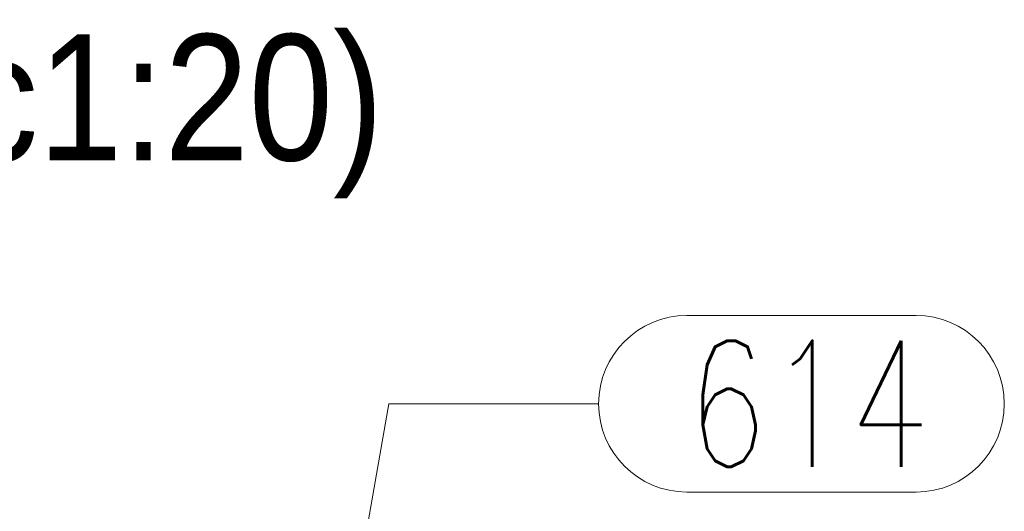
# Model space of a CAD drawing. Header units: millimetres. Extents: x -845 to -83, y 8759 to 9255.
# Tile 65 of 119: x -599 to -575, y 9008 to 9019. Entities that reach past the tile are written whole.
import ezdxf

# ---------------------------------------------------------------- set-up
doc = ezdxf.new("R2010")
doc.units = ezdxf.units.MM
doc.header["$LTSCALE"] = 10
doc.layers.add('PS_Pos', color=1, linetype='Continuous', lineweight=15)
doc.layers.add('PS_TEXT', color=3, linetype='Continuous', lineweight=18)
doc.styles.add('gil', font='txt', dxfattribs={"width": 0.9})
doc.styles.add('simplex', font='simplex.shx', dxfattribs={"width": 0.75})

# ---------------------------------------------------------------- blocks, each defined once
blk = doc.blocks.new('*X646')
at = {"color": 3, "style": 'gil', "width": 0.9}
blk.add_text('BA.565 Widok z przodu (Sc1:20)', height=3, dxfattribs=at).set_placement((-642.336, 9016.124))
blk = doc.blocks.new('*X680')
at = {"color": 1}
for p, q in [((-582.734, 9012.432), (-577.27, 9012.432)), ((-591.223, 9002.451), (-589.834, 9010.332)), ((-589.834, 9010.332), (-584.834, 9010.332)), ((-582.734, 9008.232), (-577.27, 9008.232))]:
    blk.add_line(p, q, dxfattribs=at)
for centre, start, end in [((-582.734, 9010.332), 90, 270), ((-577.27, 9010.332), 270, 90)]:
    blk.add_arc(centre, 2.1, start, end, dxfattribs=at)
at = {"color": 30, "style": 'simplex', "width": 0.75}
blk.add_text('614', height=3, dxfattribs=at).set_placement((-582.734, 9008.832))

msp = doc.modelspace()

# ---------------------------------------------------------------- block references
at = {"layer": 'PS_Pos'}
msp.add_blockref('*X680', (0, 0), dxfattribs=at)
at = {"layer": 'PS_TEXT'}
msp.add_blockref('*X646', (0, 0), dxfattribs=at)

doc.saveas('drawing.dxf')
